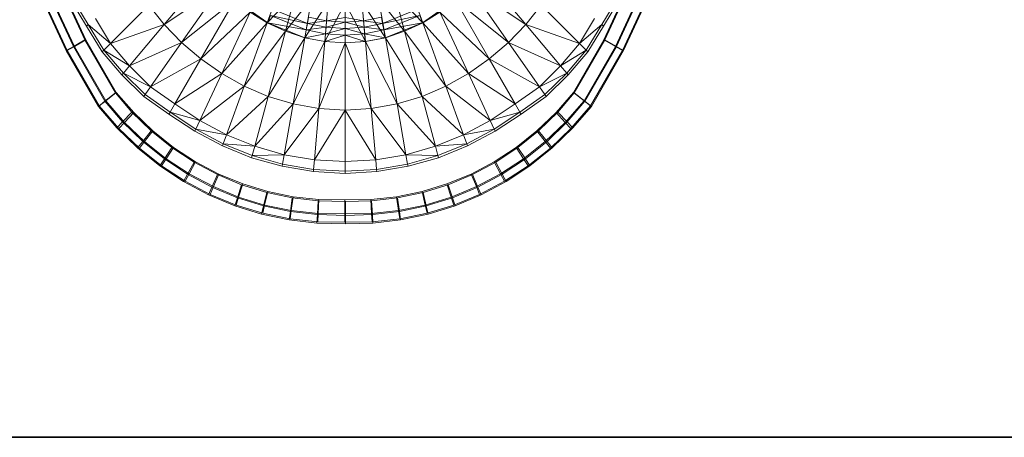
# Model space of a CAD drawing. Header units: metres. Extents: x 391.1 to 430.4, y 12.7 to 28.4.
# Tile 47 of 168: x 401.714 to 402.228, y 27.261 to 27.479. Entities that reach past the tile are written whole.
import ezdxf

# ---------------------------------------------------------------- set-up
doc = ezdxf.new("R2010")
doc.units = ezdxf.units.M
doc.layers.add('01_SUELOS', color=7, linetype='Continuous', lineweight=25, true_color=0x007f00)
doc.layers.add('A-DETL-____-MBND', color=7, linetype='Continuous', lineweight=18)

# ---------------------------------------------------------------- blocks, each defined once
blk = doc.blocks.new('Family - Inodor PB-155331-02_PCI_P0')
at = {"layer": 'A-DETL-____-MBND', "color": 253, "true_color": 0xaaaaaa}
for p, q in [((0.13144, 0.13124), (0.10866, 0.1041)), ((0.27455, 0.13124), (0.29732, 0.1041)), ((0.0537, 0.12517), (0.0672, 0.09599)), ((0.0537, 0.12517), (0.0672, 0.09599)), ((0.05435, 0.12484), (0.06773, 0.09601)), ((0.05435, 0.12484), (0.06773, 0.09601)), ((0.06773, 0.09601), (0.05435, 0.12484)), ((0.05435, 0.12484), (0.06773, 0.09601)), ((0.10866, 0.1041), (0.13802, 0.12373)), ((0.13802, 0.12373), (0.1177, 0.09472)), ((0.16956, 0.12466), (0.16239, 0.10496)), ((0.23642, 0.12466), (0.24359, 0.10496)), ((0.26797, 0.12373), (0.28828, 0.09472)), ((0.29732, 0.1041), (0.26797, 0.12373)), ((0.33809, 0.09601), (0.35148, 0.12484)), ((0.33809, 0.09601), (0.35148, 0.12484)), ((0.35148, 0.12484), (0.33809, 0.09601)), ((0.33809, 0.09601), (0.35148, 0.12484)), ((0.33863, 0.09599), (0.35213, 0.12517)), ((0.33863, 0.09599), (0.35213, 0.12517)), ((0.04352, 0.12055), (0.05747, 0.09041)), ((0.04352, 0.12055), (0.05747, 0.09041)), ((0.05801, 0.09042), (0.04418, 0.12022)), ((0.05801, 0.09042), (0.04418, 0.12022)), ((0.04741, 0.12232), (0.06119, 0.09254)), ((0.04741, 0.12232), (0.06119, 0.09254)), ((0.06173, 0.09255), (0.04807, 0.12198)), ((0.06173, 0.09255), (0.04807, 0.12198)), ((0.17731, 0.12067), (0.16239, 0.10496)), ((0.17731, 0.12067), (0.1719, 0.1005)), ((0.22867, 0.12067), (0.23408, 0.1005)), ((0.22867, 0.12067), (0.24359, 0.10496)), ((0.35776, 0.12198), (0.3441, 0.09255)), ((0.35776, 0.12198), (0.3441, 0.09255)), ((0.34464, 0.09254), (0.35842, 0.12232)), ((0.34464, 0.09254), (0.35842, 0.12232)), ((0.36164, 0.12022), (0.34781, 0.09042)), ((0.36164, 0.12022), (0.34781, 0.09042)), ((0.34836, 0.09041), (0.3623, 0.12055)), ((0.34836, 0.09041), (0.3623, 0.12055)), ((0.06801, 0.10326), (0.06009, 0.11646)), ((0.06106, 0.11714), (0.06892, 0.10402)), ((0.10059, 0.11411), (0.08058, 0.0941)), ((0.10059, 0.11411), (0.10866, 0.1041)), ((0.1177, 0.09472), (0.14538, 0.11674)), ((0.14538, 0.11674), (0.1277, 0.0861)), ((0.14572, 0.11669), (0.16261, 0.10495)), ((0.18556, 0.11768), (0.1719, 0.1005)), ((0.18556, 0.11768), (0.18195, 0.09718)), ((0.19418, 0.11583), (0.18195, 0.09718)), ((0.19418, 0.11583), (0.19237, 0.09514)), ((0.20299, 0.1152), (0.19237, 0.09514)), ((0.20299, 0.1152), (0.20299, 0.09445)), ((0.20299, 0.1152), (0.21361, 0.09514)), ((0.2118, 0.11583), (0.21361, 0.09514)), ((0.2118, 0.11583), (0.22403, 0.09718)), ((0.22042, 0.11768), (0.22403, 0.09718)), ((0.22042, 0.11768), (0.23408, 0.1005)), ((0.26024, 0.11669), (0.24335, 0.10495)), ((0.2606, 0.11674), (0.27829, 0.0861)), ((0.28828, 0.09472), (0.2606, 0.11674)), ((0.3054, 0.11411), (0.29732, 0.1041)), ((0.3054, 0.11411), (0.32541, 0.0941)), ((0.34492, 0.11714), (0.33706, 0.10402)), ((0.34589, 0.11646), (0.33797, 0.10326)), ((0.1277, 0.0861), (0.15352, 0.11043)), ((0.15352, 0.11043), (0.1386, 0.07843)), ((0.15352, 0.11043), (0.16239, 0.10496)), ((0.16401, 0.1088), (0.16261, 0.10495)), ((0.16261, 0.10495), (0.16401, 0.1088)), ((0.16401, 0.1088), (0.18276, 0.10122)), ((0.16401, 0.1088), (0.18335, 0.10458)), ((0.16401, 0.1088), (0.18335, 0.10458)), ((0.16401, 0.1088), (0.18276, 0.10122)), ((0.16518, 0.11202), (0.18335, 0.10458)), ((0.16518, 0.11202), (0.18335, 0.10458)), ((0.19357, 0.10832), (0.19336, 0.10589)), ((0.19336, 0.10589), (0.19357, 0.10832)), ((0.2124, 0.10832), (0.21261, 0.10589)), ((0.2124, 0.10832), (0.21261, 0.10589)), ((0.24079, 0.11202), (0.22261, 0.10458)), ((0.22261, 0.10458), (0.24079, 0.11202)), ((0.22261, 0.10458), (0.24196, 0.1088)), ((0.22261, 0.10458), (0.24196, 0.1088)), ((0.24196, 0.1088), (0.2232, 0.10122)), ((0.2232, 0.10122), (0.24196, 0.1088)), ((0.24196, 0.1088), (0.24335, 0.10495)), ((0.24196, 0.1088), (0.24335, 0.10495)), ((0.25246, 0.11043), (0.24359, 0.10496)), ((0.25246, 0.11043), (0.26738, 0.07843)), ((0.27829, 0.0861), (0.25246, 0.11043)), ((0.06892, 0.10402), (0.06801, 0.10326)), ((0.07624, 0.08977), (0.06801, 0.10326)), ((0.06892, 0.10402), (0.07708, 0.0906)), ((0.08058, 0.0941), (0.06892, 0.10402)), ((0.07271, 0.1072), (0.08058, 0.0941)), ((0.08058, 0.0941), (0.10866, 0.1041)), ((0.10866, 0.1041), (0.09047, 0.08242)), ((0.10866, 0.1041), (0.1177, 0.09472)), ((0.1386, 0.07843), (0.16239, 0.10496)), ((0.16239, 0.10496), (0.15034, 0.07185)), ((0.16239, 0.10496), (0.1719, 0.1005)), ((0.16261, 0.10495), (0.18276, 0.10122)), ((0.16261, 0.10495), (0.18276, 0.10122)), ((0.16261, 0.10495), (0.18206, 0.09718)), ((0.18335, 0.10458), (0.18276, 0.10122)), ((0.18276, 0.10122), (0.18335, 0.10458)), ((0.18392, 0.10781), (0.18335, 0.10458)), ((0.18335, 0.10458), (0.18392, 0.10781)), ((0.18335, 0.10458), (0.19336, 0.10589)), ((0.18335, 0.10458), (0.19336, 0.10589)), ((0.18335, 0.10458), (0.19307, 0.10263)), ((0.18335, 0.10458), (0.19307, 0.10263)), ((0.18392, 0.10781), (0.19336, 0.10589)), ((0.18392, 0.10781), (0.19336, 0.10589)), ((0.19336, 0.10589), (0.19307, 0.10263)), ((0.19307, 0.10263), (0.19336, 0.10589)), ((0.19307, 0.10263), (0.20299, 0.10524)), ((0.19307, 0.10263), (0.20299, 0.10524)), ((0.19336, 0.10589), (0.20299, 0.10768)), ((0.19336, 0.10589), (0.20299, 0.10768)), ((0.19336, 0.10589), (0.20299, 0.10524)), ((0.19336, 0.10589), (0.20299, 0.10524)), ((0.20299, 0.10768), (0.20299, 0.10524)), ((0.20299, 0.10524), (0.20299, 0.10768)), ((0.20299, 0.10768), (0.21261, 0.10589)), ((0.20299, 0.10768), (0.21261, 0.10589)), ((0.20299, 0.10524), (0.21261, 0.10589)), ((0.20299, 0.10524), (0.21261, 0.10589)), ((0.20299, 0.10524), (0.20299, 0.10196)), ((0.20299, 0.10196), (0.20299, 0.10524)), ((0.20299, 0.10524), (0.2129, 0.10263)), ((0.20299, 0.10524), (0.2129, 0.10263)), ((0.22204, 0.10781), (0.21261, 0.10589)), ((0.21261, 0.10589), (0.22204, 0.10781)), ((0.21261, 0.10589), (0.2129, 0.10263)), ((0.21261, 0.10589), (0.22261, 0.10458)), ((0.21261, 0.10589), (0.2129, 0.10263)), ((0.21261, 0.10589), (0.22261, 0.10458)), ((0.22261, 0.10458), (0.2129, 0.10263)), ((0.2129, 0.10263), (0.22261, 0.10458)), ((0.22204, 0.10781), (0.22261, 0.10458)), ((0.22204, 0.10781), (0.22261, 0.10458)), ((0.22261, 0.10458), (0.2232, 0.10122)), ((0.22261, 0.10458), (0.2232, 0.10122)), ((0.2232, 0.10122), (0.24335, 0.10495)), ((0.2232, 0.10122), (0.24335, 0.10495)), ((0.24335, 0.10495), (0.22391, 0.09718)), ((0.24359, 0.10496), (0.23408, 0.1005)), ((0.24359, 0.10496), (0.25565, 0.07185)), ((0.26738, 0.07843), (0.24359, 0.10496)), ((0.29732, 0.1041), (0.28828, 0.09472)), ((0.29732, 0.1041), (0.31551, 0.08242)), ((0.32541, 0.0941), (0.29732, 0.1041)), ((0.33327, 0.1072), (0.32541, 0.0941)), ((0.32541, 0.0941), (0.33706, 0.10402)), ((0.33706, 0.10402), (0.32891, 0.0906)), ((0.33797, 0.10326), (0.32974, 0.08977)), ((0.33706, 0.10402), (0.33797, 0.10326)), ((0.1719, 0.1005), (0.15034, 0.07185)), ((0.1719, 0.1005), (0.1628, 0.06653)), ((0.1719, 0.1005), (0.18195, 0.09718)), ((0.18276, 0.10122), (0.18206, 0.09718)), ((0.18206, 0.09718), (0.18276, 0.10122)), ((0.18206, 0.09718), (0.19277, 0.09922)), ((0.18206, 0.09718), (0.19277, 0.09922)), ((0.18276, 0.10122), (0.19307, 0.10263)), ((0.18276, 0.10122), (0.19307, 0.10263)), ((0.18276, 0.10122), (0.19277, 0.09922)), ((0.18276, 0.10122), (0.19277, 0.09922)), ((0.19277, 0.09922), (0.19242, 0.09514)), ((0.19242, 0.09514), (0.19277, 0.09922)), ((0.19242, 0.09514), (0.20299, 0.09854)), ((0.19242, 0.09514), (0.20299, 0.09854)), ((0.19307, 0.10263), (0.19277, 0.09922)), ((0.19277, 0.09922), (0.19307, 0.10263)), ((0.19277, 0.09922), (0.20299, 0.10196)), ((0.19277, 0.09922), (0.20299, 0.10196)), ((0.19277, 0.09922), (0.20299, 0.09854)), ((0.19277, 0.09922), (0.20299, 0.09854)), ((0.19307, 0.10263), (0.20299, 0.10196)), ((0.19307, 0.10263), (0.20299, 0.10196)), ((0.20299, 0.10196), (0.2129, 0.10263)), ((0.20299, 0.10196), (0.2129, 0.10263)), ((0.20299, 0.10196), (0.20299, 0.09854)), ((0.20299, 0.09854), (0.20299, 0.10196)), ((0.20299, 0.10196), (0.21319, 0.09922)), ((0.20299, 0.10196), (0.21319, 0.09922)), ((0.20299, 0.09854), (0.21319, 0.09922)), ((0.20299, 0.09854), (0.21319, 0.09922)), ((0.20299, 0.09854), (0.20299, 0.09445)), ((0.20299, 0.09854), (0.21355, 0.09514)), ((0.20299, 0.09854), (0.20299, 0.09445)), ((0.20299, 0.09854), (0.21355, 0.09514)), ((0.2129, 0.10263), (0.21319, 0.09922)), ((0.2129, 0.10263), (0.2232, 0.10122)), ((0.2129, 0.10263), (0.21319, 0.09922)), ((0.2129, 0.10263), (0.2232, 0.10122)), ((0.2232, 0.10122), (0.21319, 0.09922)), ((0.21319, 0.09922), (0.2232, 0.10122)), ((0.21319, 0.09922), (0.21355, 0.09514)), ((0.21319, 0.09922), (0.22391, 0.09718)), ((0.21319, 0.09922), (0.21355, 0.09514)), ((0.21319, 0.09922), (0.22391, 0.09718)), ((0.2232, 0.10122), (0.22391, 0.09718)), ((0.2232, 0.10122), (0.22391, 0.09718)), ((0.23408, 0.1005), (0.22403, 0.09718)), ((0.23408, 0.1005), (0.24318, 0.06653)), ((0.23408, 0.1005), (0.25565, 0.07185)), ((0.05747, 0.09041), (0.06119, 0.09254)), ((0.06119, 0.09254), (0.05747, 0.09041)), ((0.05801, 0.09042), (0.06173, 0.09255)), ((0.06173, 0.09255), (0.05801, 0.09042)), ((0.06119, 0.09254), (0.0672, 0.09599)), ((0.0672, 0.09599), (0.06119, 0.09254)), ((0.06119, 0.09254), (0.07764, 0.06401)), ((0.06119, 0.09254), (0.07764, 0.06401)), ((0.06173, 0.09255), (0.06773, 0.09601)), ((0.06773, 0.09601), (0.06173, 0.09255)), ((0.07808, 0.06423), (0.06173, 0.09255)), ((0.07808, 0.06423), (0.06173, 0.09255)), ((0.0672, 0.09599), (0.08315, 0.06832)), ((0.0672, 0.09599), (0.08315, 0.06832)), ((0.06773, 0.09601), (0.08357, 0.06857)), ((0.06773, 0.09601), (0.08357, 0.06857)), ((0.08357, 0.06857), (0.06773, 0.09601)), ((0.06773, 0.09601), (0.08357, 0.06857)), ((0.08058, 0.0941), (0.07708, 0.0906)), ((0.08058, 0.0941), (0.09047, 0.08242)), ((0.09047, 0.08242), (0.1177, 0.09472)), ((0.1177, 0.09472), (0.10148, 0.07154)), ((0.1177, 0.09472), (0.1277, 0.0861)), ((0.18195, 0.09718), (0.1628, 0.06653)), ((0.18195, 0.09718), (0.17586, 0.06262)), ((0.19237, 0.09514), (0.17586, 0.06262)), ((0.18195, 0.09718), (0.19237, 0.09514)), ((0.18206, 0.09718), (0.19242, 0.09514)), ((0.19237, 0.09514), (0.18932, 0.06022)), ((0.20299, 0.09445), (0.18932, 0.06022)), ((0.19237, 0.09514), (0.20299, 0.09445)), ((0.19242, 0.09514), (0.20299, 0.09445)), ((0.21361, 0.09514), (0.20299, 0.09445)), ((0.21355, 0.09514), (0.20299, 0.09445)), ((0.20299, 0.09445), (0.20299, 0.05941)), ((0.20299, 0.09445), (0.21667, 0.06022)), ((0.22391, 0.09718), (0.21355, 0.09514)), ((0.22403, 0.09718), (0.21361, 0.09514)), ((0.21361, 0.09514), (0.21667, 0.06022)), ((0.21361, 0.09514), (0.23013, 0.06262)), ((0.22403, 0.09718), (0.23013, 0.06262)), ((0.22403, 0.09718), (0.24318, 0.06653)), ((0.28828, 0.09472), (0.27829, 0.0861)), ((0.28828, 0.09472), (0.3045, 0.07154)), ((0.31551, 0.08242), (0.28828, 0.09472)), ((0.32541, 0.0941), (0.31551, 0.08242)), ((0.32226, 0.06857), (0.33809, 0.09601)), ((0.32226, 0.06857), (0.33809, 0.09601)), ((0.33809, 0.09601), (0.32226, 0.06857)), ((0.32226, 0.06857), (0.33809, 0.09601)), ((0.32267, 0.06832), (0.33863, 0.09599)), ((0.32267, 0.06832), (0.33863, 0.09599)), ((0.32541, 0.0941), (0.32891, 0.0906)), ((0.3441, 0.09255), (0.32775, 0.06423)), ((0.3441, 0.09255), (0.32775, 0.06423)), ((0.32819, 0.06401), (0.34464, 0.09254)), ((0.32819, 0.06401), (0.34464, 0.09254)), ((0.3441, 0.09255), (0.33809, 0.09601)), ((0.33809, 0.09601), (0.3441, 0.09255)), ((0.34464, 0.09254), (0.33863, 0.09599)), ((0.33863, 0.09599), (0.34464, 0.09254)), ((0.34781, 0.09042), (0.3441, 0.09255)), ((0.3441, 0.09255), (0.34781, 0.09042)), ((0.34836, 0.09041), (0.34464, 0.09254)), ((0.34464, 0.09254), (0.34836, 0.09041)), ((0.05747, 0.09041), (0.07423, 0.06135)), ((0.05747, 0.09041), (0.07423, 0.06135)), ((0.07468, 0.06155), (0.05801, 0.09042)), ((0.07468, 0.06155), (0.05801, 0.09042)), ((0.07708, 0.0906), (0.07624, 0.08977)), ((0.08653, 0.07772), (0.07624, 0.08977)), ((0.07708, 0.0906), (0.08729, 0.07863)), ((0.09047, 0.08242), (0.07708, 0.0906)), ((0.31551, 0.08242), (0.32891, 0.0906)), ((0.32891, 0.0906), (0.31869, 0.07863)), ((0.32974, 0.08977), (0.31945, 0.07772)), ((0.32891, 0.0906), (0.32974, 0.08977)), ((0.34781, 0.09042), (0.33115, 0.06155)), ((0.34781, 0.09042), (0.33115, 0.06155)), ((0.3316, 0.06135), (0.34836, 0.09041)), ((0.3316, 0.06135), (0.34836, 0.09041)), ((0.09047, 0.08242), (0.08729, 0.07863)), ((0.09047, 0.08242), (0.10148, 0.07154)), ((0.10148, 0.07154), (0.1277, 0.0861)), ((0.1277, 0.0861), (0.11416, 0.06265)), ((0.1277, 0.0861), (0.1386, 0.07843)), ((0.27829, 0.0861), (0.26738, 0.07843)), ((0.27829, 0.0861), (0.29183, 0.06265)), ((0.3045, 0.07154), (0.27829, 0.0861)), ((0.31551, 0.08242), (0.3045, 0.07154)), ((0.31551, 0.08242), (0.31869, 0.07863)), ((0.08729, 0.07863), (0.08653, 0.07772)), ((0.09796, 0.06652), (0.08653, 0.07772)), ((0.08729, 0.07863), (0.09864, 0.06749)), ((0.10148, 0.07154), (0.08729, 0.07863)), ((0.11416, 0.06265), (0.1386, 0.07843)), ((0.1386, 0.07843), (0.12717, 0.05392)), ((0.1386, 0.07843), (0.15034, 0.07185)), ((0.26738, 0.07843), (0.25565, 0.07185)), ((0.26738, 0.07843), (0.27881, 0.05392)), ((0.29183, 0.06265), (0.26738, 0.07843)), ((0.3045, 0.07154), (0.31869, 0.07863)), ((0.31869, 0.07863), (0.30734, 0.06749)), ((0.31945, 0.07772), (0.30802, 0.06652)), ((0.31869, 0.07863), (0.31945, 0.07772)), ((0.07764, 0.06401), (0.08315, 0.06832)), ((0.08315, 0.06832), (0.07764, 0.06401)), ((0.07808, 0.06423), (0.08357, 0.06857)), ((0.08357, 0.06857), (0.07808, 0.06423)), ((0.08315, 0.06832), (0.09174, 0.05827)), ((0.08315, 0.06832), (0.09174, 0.05827)), ((0.08357, 0.06857), (0.09272, 0.05809)), ((0.08357, 0.06857), (0.09272, 0.05809)), ((0.09272, 0.05809), (0.08357, 0.06857)), ((0.08357, 0.06857), (0.09272, 0.05809)), ((0.09864, 0.06749), (0.09796, 0.06652)), ((0.10148, 0.07154), (0.09864, 0.06749)), ((0.09864, 0.06749), (0.11168, 0.05837)), ((0.10148, 0.07154), (0.11416, 0.06265)), ((0.15034, 0.07185), (0.12717, 0.05392)), ((0.15034, 0.07185), (0.1411, 0.04648)), ((0.15034, 0.07185), (0.1628, 0.06653)), ((0.25565, 0.07185), (0.24318, 0.06653)), ((0.25565, 0.07185), (0.26488, 0.04648)), ((0.25565, 0.07185), (0.27881, 0.05392)), ((0.3045, 0.07154), (0.29183, 0.06265)), ((0.30734, 0.06749), (0.2943, 0.05837)), ((0.3045, 0.07154), (0.30734, 0.06749)), ((0.30734, 0.06749), (0.30802, 0.06652)), ((0.31311, 0.05809), (0.32226, 0.06857)), ((0.31311, 0.05809), (0.32226, 0.06857)), ((0.32226, 0.06857), (0.31311, 0.05809)), ((0.31311, 0.05809), (0.32226, 0.06857)), ((0.31409, 0.05827), (0.32267, 0.06832)), ((0.31409, 0.05827), (0.32267, 0.06832)), ((0.32775, 0.06423), (0.32226, 0.06857)), ((0.32226, 0.06857), (0.32775, 0.06423)), ((0.32819, 0.06401), (0.32267, 0.06832)), ((0.32267, 0.06832), (0.32819, 0.06401)), ((0.07423, 0.06135), (0.07764, 0.06401)), ((0.07764, 0.06401), (0.07423, 0.06135)), ((0.07468, 0.06155), (0.07808, 0.06423)), ((0.07808, 0.06423), (0.07468, 0.06155)), ((0.07764, 0.06401), (0.08687, 0.0532)), ((0.07764, 0.06401), (0.08687, 0.0532)), ((0.08789, 0.05299), (0.07808, 0.06423)), ((0.08789, 0.05299), (0.07808, 0.06423)), ((0.11109, 0.05734), (0.09796, 0.06652)), ((0.11416, 0.06265), (0.11168, 0.05837)), ((0.11416, 0.06265), (0.12717, 0.05392)), ((0.1628, 0.06653), (0.1411, 0.04648)), ((0.1628, 0.06653), (0.15583, 0.0405)), ((0.17586, 0.06262), (0.15583, 0.0405)), ((0.1628, 0.06653), (0.17586, 0.06262)), ((0.17586, 0.06262), (0.17118, 0.03611)), ((0.17586, 0.06262), (0.18932, 0.06022)), ((0.23013, 0.06262), (0.21667, 0.06022)), ((0.24318, 0.06653), (0.23013, 0.06262)), ((0.23013, 0.06262), (0.2348, 0.03611)), ((0.23013, 0.06262), (0.25015, 0.0405)), ((0.24318, 0.06653), (0.25015, 0.0405)), ((0.24318, 0.06653), (0.26488, 0.04648)), ((0.29183, 0.06265), (0.27881, 0.05392)), ((0.29183, 0.06265), (0.2943, 0.05837)), ((0.30802, 0.06652), (0.29489, 0.05734)), ((0.32775, 0.06423), (0.31794, 0.05299)), ((0.32775, 0.06423), (0.31794, 0.05299)), ((0.31895, 0.0532), (0.32819, 0.06401)), ((0.31895, 0.0532), (0.32819, 0.06401)), ((0.33115, 0.06155), (0.32775, 0.06423)), ((0.32775, 0.06423), (0.33115, 0.06155)), ((0.3316, 0.06135), (0.32819, 0.06401)), ((0.32819, 0.06401), (0.3316, 0.06135)), ((0.07423, 0.06135), (0.08387, 0.05007)), ((0.07423, 0.06135), (0.08387, 0.05007)), ((0.0849, 0.04983), (0.07468, 0.06155)), ((0.0849, 0.04983), (0.07468, 0.06155)), ((0.08687, 0.0532), (0.09174, 0.05827)), ((0.09174, 0.05827), (0.08687, 0.0532)), ((0.08789, 0.05299), (0.09272, 0.05809)), ((0.09272, 0.05809), (0.08789, 0.05299)), ((0.09174, 0.05827), (0.10179, 0.04857)), ((0.09174, 0.05827), (0.10179, 0.04857)), ((0.09272, 0.05809), (0.10272, 0.04853)), ((0.09272, 0.05809), (0.10272, 0.04853)), ((0.10272, 0.04853), (0.09272, 0.05809)), ((0.09272, 0.05809), (0.10272, 0.04853)), ((0.11168, 0.05837), (0.11109, 0.05734)), ((0.12458, 0.04836), (0.11109, 0.05734)), ((0.11168, 0.05837), (0.12508, 0.04943)), ((0.12717, 0.05392), (0.11168, 0.05837)), ((0.18932, 0.06022), (0.17118, 0.03611)), ((0.18932, 0.06022), (0.18697, 0.03343)), ((0.20299, 0.05941), (0.18697, 0.03343)), ((0.18932, 0.06022), (0.20299, 0.05941)), ((0.21667, 0.06022), (0.20299, 0.05941)), ((0.20299, 0.05941), (0.20299, 0.03253)), ((0.20299, 0.05941), (0.21901, 0.03343)), ((0.21667, 0.06022), (0.21901, 0.03343)), ((0.21667, 0.06022), (0.2348, 0.03611)), ((0.27881, 0.05392), (0.2943, 0.05837)), ((0.2943, 0.05837), (0.2809, 0.04943)), ((0.29489, 0.05734), (0.2814, 0.04836)), ((0.2943, 0.05837), (0.29489, 0.05734)), ((0.3031, 0.04853), (0.31311, 0.05809)), ((0.3031, 0.04853), (0.31311, 0.05809)), ((0.31311, 0.05809), (0.3031, 0.04853)), ((0.3031, 0.04853), (0.31311, 0.05809)), ((0.30404, 0.04857), (0.31409, 0.05827)), ((0.30404, 0.04857), (0.31409, 0.05827)), ((0.31794, 0.05299), (0.31311, 0.05809)), ((0.31311, 0.05809), (0.31794, 0.05299)), ((0.31895, 0.0532), (0.31409, 0.05827)), ((0.31409, 0.05827), (0.31895, 0.0532)), ((0.33115, 0.06155), (0.32092, 0.04983)), ((0.33115, 0.06155), (0.32092, 0.04983)), ((0.32196, 0.05007), (0.3316, 0.06135)), ((0.32196, 0.05007), (0.3316, 0.06135)), ((0.08387, 0.05007), (0.08687, 0.0532)), ((0.08687, 0.0532), (0.08387, 0.05007)), ((0.0849, 0.04983), (0.08789, 0.05299)), ((0.08789, 0.05299), (0.0849, 0.04983)), ((0.08687, 0.0532), (0.09739, 0.04304)), ((0.08687, 0.0532), (0.09739, 0.04304)), ((0.09836, 0.04298), (0.08789, 0.05299)), ((0.09836, 0.04298), (0.08789, 0.05299)), ((0.12717, 0.05392), (0.12508, 0.04943)), ((0.12717, 0.05392), (0.1411, 0.04648)), ((0.27881, 0.05392), (0.26488, 0.04648)), ((0.27881, 0.05392), (0.2809, 0.04943)), ((0.31794, 0.05299), (0.30747, 0.04298)), ((0.31794, 0.05299), (0.30747, 0.04298)), ((0.30844, 0.04304), (0.31895, 0.0532)), ((0.30844, 0.04304), (0.31895, 0.0532)), ((0.32092, 0.04983), (0.31794, 0.05299)), ((0.31794, 0.05299), (0.32092, 0.04983)), ((0.32196, 0.05007), (0.31895, 0.0532)), ((0.31895, 0.0532), (0.32196, 0.05007)), ((0.08387, 0.05007), (0.09468, 0.03963)), ((0.08387, 0.05007), (0.09468, 0.03963)), ((0.09566, 0.03955), (0.0849, 0.04983)), ((0.09566, 0.03955), (0.0849, 0.04983)), ((0.09739, 0.04304), (0.10179, 0.04857)), ((0.10179, 0.04857), (0.09739, 0.04304)), ((0.09836, 0.04298), (0.10272, 0.04853)), ((0.10272, 0.04853), (0.09836, 0.04298)), ((0.10179, 0.04857), (0.11263, 0.03987)), ((0.10179, 0.04857), (0.11263, 0.03987)), ((0.10272, 0.04853), (0.11352, 0.03995)), ((0.10272, 0.04853), (0.11352, 0.03995)), ((0.11352, 0.03995), (0.10272, 0.04853)), ((0.10272, 0.04853), (0.11352, 0.03995)), ((0.12508, 0.04943), (0.12458, 0.04836)), ((0.139, 0.04072), (0.12458, 0.04836)), ((0.12508, 0.04943), (0.13941, 0.04183)), ((0.1411, 0.04648), (0.12508, 0.04943)), ((0.1411, 0.04648), (0.13941, 0.04183)), ((0.1411, 0.04648), (0.15583, 0.0405)), ((0.26488, 0.04648), (0.25015, 0.0405)), ((0.26488, 0.04648), (0.2809, 0.04943)), ((0.26488, 0.04648), (0.26657, 0.04183)), ((0.2809, 0.04943), (0.26657, 0.04183)), ((0.2814, 0.04836), (0.26698, 0.04072)), ((0.2809, 0.04943), (0.2814, 0.04836)), ((0.29231, 0.03995), (0.3031, 0.04853)), ((0.29231, 0.03995), (0.3031, 0.04853)), ((0.3031, 0.04853), (0.29231, 0.03995)), ((0.29231, 0.03995), (0.3031, 0.04853)), ((0.2932, 0.03987), (0.30404, 0.04857)), ((0.2932, 0.03987), (0.30404, 0.04857)), ((0.30747, 0.04298), (0.3031, 0.04853)), ((0.3031, 0.04853), (0.30747, 0.04298)), ((0.30844, 0.04304), (0.30404, 0.04857)), ((0.30404, 0.04857), (0.30844, 0.04304)), ((0.32092, 0.04983), (0.31017, 0.03955)), ((0.32092, 0.04983), (0.31017, 0.03955)), ((0.31115, 0.03963), (0.32196, 0.05007)), ((0.31115, 0.03963), (0.32196, 0.05007)), ((0.09468, 0.03963), (0.09739, 0.04304)), ((0.09739, 0.04304), (0.09468, 0.03963)), ((0.09566, 0.03955), (0.09836, 0.04298)), ((0.09836, 0.04298), (0.09566, 0.03955)), ((0.09739, 0.04304), (0.10873, 0.03394)), ((0.09739, 0.04304), (0.10873, 0.03394)), ((0.10964, 0.03401), (0.09836, 0.04298)), ((0.10964, 0.03401), (0.09836, 0.04298)), ((0.13941, 0.04183), (0.139, 0.04072)), ((0.13941, 0.04183), (0.15455, 0.03573)), ((0.15583, 0.0405), (0.13941, 0.04183)), ((0.25015, 0.0405), (0.26657, 0.04183)), ((0.26657, 0.04183), (0.25143, 0.03573)), ((0.26657, 0.04183), (0.26698, 0.04072)), ((0.30747, 0.04298), (0.29618, 0.03401)), ((0.30747, 0.04298), (0.29618, 0.03401)), ((0.2971, 0.03394), (0.30844, 0.04304)), ((0.2971, 0.03394), (0.30844, 0.04304)), ((0.31017, 0.03955), (0.30747, 0.04298)), ((0.30747, 0.04298), (0.31017, 0.03955)), ((0.31115, 0.03963), (0.30844, 0.04304)), ((0.30844, 0.04304), (0.31115, 0.03963)), ((0.09468, 0.03963), (0.10632, 0.03028)), ((0.09468, 0.03963), (0.10632, 0.03028)), ((0.10725, 0.03034), (0.09566, 0.03955)), ((0.10725, 0.03034), (0.09566, 0.03955)), ((0.10873, 0.03394), (0.11263, 0.03987)), ((0.11263, 0.03987), (0.10873, 0.03394)), ((0.10964, 0.03401), (0.11352, 0.03995)), ((0.11352, 0.03995), (0.10964, 0.03401)), ((0.11263, 0.03987), (0.12418, 0.03224)), ((0.11263, 0.03987), (0.12418, 0.03224)), ((0.11352, 0.03995), (0.125, 0.03245)), ((0.11352, 0.03995), (0.125, 0.03245)), ((0.125, 0.03245), (0.11352, 0.03995)), ((0.11352, 0.03995), (0.125, 0.03245)), ((0.15424, 0.03458), (0.139, 0.04072)), ((0.15583, 0.0405), (0.15455, 0.03573)), ((0.17118, 0.03611), (0.15455, 0.03573)), ((0.15583, 0.0405), (0.17118, 0.03611)), ((0.17118, 0.03611), (0.17032, 0.03124)), ((0.17118, 0.03611), (0.18697, 0.03343)), ((0.2348, 0.03611), (0.21901, 0.03343)), ((0.25015, 0.0405), (0.2348, 0.03611)), ((0.2348, 0.03611), (0.23566, 0.03124)), ((0.2348, 0.03611), (0.25143, 0.03573)), ((0.25015, 0.0405), (0.25143, 0.03573)), ((0.26698, 0.04072), (0.25174, 0.03458)), ((0.28083, 0.03245), (0.29231, 0.03995)), ((0.28083, 0.03245), (0.29231, 0.03995)), ((0.29231, 0.03995), (0.28083, 0.03245)), ((0.28083, 0.03245), (0.29231, 0.03995)), ((0.28165, 0.03224), (0.2932, 0.03987)), ((0.28165, 0.03224), (0.2932, 0.03987)), ((0.29618, 0.03401), (0.29231, 0.03995)), ((0.29231, 0.03995), (0.29618, 0.03401)), ((0.2971, 0.03394), (0.2932, 0.03987)), ((0.2932, 0.03987), (0.2971, 0.03394)), ((0.31017, 0.03955), (0.29858, 0.03034)), ((0.31017, 0.03955), (0.29858, 0.03034)), ((0.2995, 0.03028), (0.31115, 0.03963)), ((0.2995, 0.03028), (0.31115, 0.03963)), ((0.10632, 0.03028), (0.10873, 0.03394)), ((0.10873, 0.03394), (0.10632, 0.03028)), ((0.10725, 0.03034), (0.10964, 0.03401)), ((0.10964, 0.03401), (0.10725, 0.03034)), ((0.10873, 0.03394), (0.12081, 0.02597)), ((0.10873, 0.03394), (0.12081, 0.02597)), ((0.12166, 0.02616), (0.10964, 0.03401)), ((0.12166, 0.02616), (0.10964, 0.03401)), ((0.12081, 0.02597), (0.12418, 0.03224)), ((0.12418, 0.03224), (0.12081, 0.02597)), ((0.12166, 0.02616), (0.125, 0.03245)), ((0.125, 0.03245), (0.12166, 0.02616)), ((0.12418, 0.03224), (0.13634, 0.02575)), ((0.12418, 0.03224), (0.13634, 0.02575)), ((0.125, 0.03245), (0.13709, 0.02606)), ((0.125, 0.03245), (0.13709, 0.02606)), ((0.13709, 0.02606), (0.125, 0.03245)), ((0.125, 0.03245), (0.13709, 0.02606)), ((0.15455, 0.03573), (0.15424, 0.03458)), ((0.17012, 0.03007), (0.15424, 0.03458)), ((0.15455, 0.03573), (0.17032, 0.03124)), ((0.17032, 0.03124), (0.17012, 0.03007)), ((0.17032, 0.03124), (0.18654, 0.0285)), ((0.18697, 0.03343), (0.18654, 0.0285)), ((0.18697, 0.03343), (0.20299, 0.03253)), ((0.21901, 0.03343), (0.20299, 0.03253)), ((0.20299, 0.03253), (0.20299, 0.02758)), ((0.21901, 0.03343), (0.21944, 0.0285)), ((0.23566, 0.03124), (0.21944, 0.0285)), ((0.25143, 0.03573), (0.23566, 0.03124)), ((0.23566, 0.03124), (0.23587, 0.03007)), ((0.25174, 0.03458), (0.23587, 0.03007)), ((0.25143, 0.03573), (0.25174, 0.03458)), ((0.26874, 0.02606), (0.28083, 0.03245)), ((0.26874, 0.02606), (0.28083, 0.03245)), ((0.28083, 0.03245), (0.26874, 0.02606)), ((0.26874, 0.02606), (0.28083, 0.03245)), ((0.26948, 0.02575), (0.28165, 0.03224)), ((0.26948, 0.02575), (0.28165, 0.03224)), ((0.28417, 0.02616), (0.28083, 0.03245)), ((0.28083, 0.03245), (0.28417, 0.02616)), ((0.28502, 0.02597), (0.28165, 0.03224)), ((0.28165, 0.03224), (0.28502, 0.02597)), ((0.29618, 0.03401), (0.28417, 0.02616)), ((0.29618, 0.03401), (0.28417, 0.02616)), ((0.28502, 0.02597), (0.2971, 0.03394)), ((0.28502, 0.02597), (0.2971, 0.03394)), ((0.29858, 0.03034), (0.29618, 0.03401)), ((0.29618, 0.03401), (0.29858, 0.03034)), ((0.2995, 0.03028), (0.2971, 0.03394)), ((0.2971, 0.03394), (0.2995, 0.03028)), ((0.10632, 0.03028), (0.11873, 0.0221)), ((0.10632, 0.03028), (0.11873, 0.0221)), ((0.11959, 0.02228), (0.10725, 0.03034)), ((0.11959, 0.02228), (0.10725, 0.03034)), ((0.11873, 0.0221), (0.12081, 0.02597)), ((0.12081, 0.02597), (0.11873, 0.0221)), ((0.11959, 0.02228), (0.12166, 0.02616)), ((0.12166, 0.02616), (0.11959, 0.02228)), ((0.12081, 0.02597), (0.13353, 0.01919)), ((0.12081, 0.02597), (0.13353, 0.01919)), ((0.13429, 0.01948), (0.12166, 0.02616)), ((0.13429, 0.01948), (0.12166, 0.02616)), ((0.13353, 0.01919), (0.13634, 0.02575)), ((0.13634, 0.02575), (0.13353, 0.01919)), ((0.13429, 0.01948), (0.13709, 0.02606)), ((0.13709, 0.02606), (0.13429, 0.01948)), ((0.13634, 0.02575), (0.14902, 0.02046)), ((0.13634, 0.02575), (0.14902, 0.02046)), ((0.13709, 0.02606), (0.14967, 0.02086)), ((0.13709, 0.02606), (0.14967, 0.02086)), ((0.14967, 0.02086), (0.13709, 0.02606)), ((0.13709, 0.02606), (0.14967, 0.02086)), ((0.18644, 0.02732), (0.17012, 0.03007)), ((0.18654, 0.0285), (0.18644, 0.02732)), ((0.20299, 0.0264), (0.18644, 0.02732)), ((0.18654, 0.0285), (0.20299, 0.02758)), ((0.21944, 0.0285), (0.20299, 0.02758)), ((0.20299, 0.02758), (0.20299, 0.0264)), ((0.21954, 0.02732), (0.20299, 0.0264)), ((0.21944, 0.0285), (0.21954, 0.02732)), ((0.23587, 0.03007), (0.21954, 0.02732)), ((0.25616, 0.02086), (0.26874, 0.02606)), ((0.25616, 0.02086), (0.26874, 0.02606)), ((0.26874, 0.02606), (0.25616, 0.02086)), ((0.25616, 0.02086), (0.26874, 0.02606)), ((0.25681, 0.02046), (0.26948, 0.02575)), ((0.25681, 0.02046), (0.26948, 0.02575)), ((0.27153, 0.01948), (0.26874, 0.02606)), ((0.26874, 0.02606), (0.27153, 0.01948)), ((0.2723, 0.01919), (0.26948, 0.02575)), ((0.26948, 0.02575), (0.2723, 0.01919)), ((0.28417, 0.02616), (0.27153, 0.01948)), ((0.28417, 0.02616), (0.27153, 0.01948)), ((0.2723, 0.01919), (0.28502, 0.02597)), ((0.2723, 0.01919), (0.28502, 0.02597)), ((0.28624, 0.02228), (0.28417, 0.02616)), ((0.28417, 0.02616), (0.28624, 0.02228)), ((0.2871, 0.0221), (0.28502, 0.02597)), ((0.28502, 0.02597), (0.2871, 0.0221)), ((0.29858, 0.03034), (0.28624, 0.02228)), ((0.29858, 0.03034), (0.28624, 0.02228)), ((0.2871, 0.0221), (0.2995, 0.03028)), ((0.2871, 0.0221), (0.2995, 0.03028)), ((0.11873, 0.0221), (0.13179, 0.01513)), ((0.11873, 0.0221), (0.13179, 0.01513)), ((0.13257, 0.01542), (0.11959, 0.02228)), ((0.13257, 0.01542), (0.11959, 0.02228)), ((0.14746, 0.01404), (0.14967, 0.02086)), ((0.14967, 0.02086), (0.14746, 0.01404)), ((0.14967, 0.02086), (0.16265, 0.01687)), ((0.14967, 0.02086), (0.16265, 0.01687)), ((0.16265, 0.01687), (0.14967, 0.02086)), ((0.14967, 0.02086), (0.16265, 0.01687)), ((0.24318, 0.01687), (0.25616, 0.02086)), ((0.24318, 0.01687), (0.25616, 0.02086)), ((0.25616, 0.02086), (0.24318, 0.01687)), ((0.24318, 0.01687), (0.25616, 0.02086)), ((0.25837, 0.01404), (0.25616, 0.02086)), ((0.25616, 0.02086), (0.25837, 0.01404)), ((0.28624, 0.02228), (0.27326, 0.01542)), ((0.28624, 0.02228), (0.27326, 0.01542)), ((0.27404, 0.01513), (0.2871, 0.0221)), ((0.27404, 0.01513), (0.2871, 0.0221)), ((0.13179, 0.01513), (0.13353, 0.01919)), ((0.13353, 0.01919), (0.13179, 0.01513)), ((0.13257, 0.01542), (0.13429, 0.01948)), ((0.13429, 0.01948), (0.13257, 0.01542)), ((0.14609, 0.00983), (0.13257, 0.01542)), ((0.14609, 0.00983), (0.13257, 0.01542)), ((0.13353, 0.01919), (0.14678, 0.01365)), ((0.13353, 0.01919), (0.14678, 0.01365)), ((0.14746, 0.01404), (0.13429, 0.01948)), ((0.14746, 0.01404), (0.13429, 0.01948)), ((0.14678, 0.01365), (0.14902, 0.02046)), ((0.14902, 0.02046), (0.14678, 0.01365)), ((0.14902, 0.02046), (0.1621, 0.0164)), ((0.14902, 0.02046), (0.1621, 0.0164)), ((0.16046, 0.0094), (0.1621, 0.0164)), ((0.1621, 0.0164), (0.16046, 0.0094)), ((0.16103, 0.00987), (0.16265, 0.01687)), ((0.16265, 0.01687), (0.16103, 0.00987)), ((0.1621, 0.0164), (0.17547, 0.01361)), ((0.1621, 0.0164), (0.17547, 0.01361)), ((0.16265, 0.01687), (0.17592, 0.01414)), ((0.16265, 0.01687), (0.17592, 0.01414)), ((0.17592, 0.01414), (0.16265, 0.01687)), ((0.16265, 0.01687), (0.17592, 0.01414)), ((0.22991, 0.01414), (0.24318, 0.01687)), ((0.22991, 0.01414), (0.24318, 0.01687)), ((0.24318, 0.01687), (0.22991, 0.01414)), ((0.22991, 0.01414), (0.24318, 0.01687)), ((0.23035, 0.01361), (0.24373, 0.0164)), ((0.23035, 0.01361), (0.24373, 0.0164)), ((0.24479, 0.00987), (0.24318, 0.01687)), ((0.24318, 0.01687), (0.24479, 0.00987)), ((0.24373, 0.0164), (0.25681, 0.02046)), ((0.24373, 0.0164), (0.25681, 0.02046)), ((0.24537, 0.0094), (0.24373, 0.0164)), ((0.24373, 0.0164), (0.24537, 0.0094)), ((0.25904, 0.01365), (0.25681, 0.02046)), ((0.25681, 0.02046), (0.25904, 0.01365)), ((0.27153, 0.01948), (0.25837, 0.01404)), ((0.27153, 0.01948), (0.25837, 0.01404)), ((0.25904, 0.01365), (0.2723, 0.01919)), ((0.25904, 0.01365), (0.2723, 0.01919)), ((0.27326, 0.01542), (0.25974, 0.00983)), ((0.27326, 0.01542), (0.25974, 0.00983)), ((0.27326, 0.01542), (0.27153, 0.01948)), ((0.27153, 0.01948), (0.27326, 0.01542)), ((0.27404, 0.01513), (0.2723, 0.01919)), ((0.2723, 0.01919), (0.27404, 0.01513)), ((0.13179, 0.01513), (0.1454, 0.00944)), ((0.13179, 0.01513), (0.1454, 0.00944)), ((0.1454, 0.00944), (0.14678, 0.01365)), ((0.14678, 0.01365), (0.1454, 0.00944)), ((0.14609, 0.00983), (0.14746, 0.01404)), ((0.14746, 0.01404), (0.14609, 0.00983)), ((0.14678, 0.01365), (0.16046, 0.0094)), ((0.14678, 0.01365), (0.16046, 0.0094)), ((0.16103, 0.00987), (0.14746, 0.01404)), ((0.16103, 0.00987), (0.14746, 0.01404)), ((0.17445, 0.00649), (0.17547, 0.01361)), ((0.17547, 0.01361), (0.17445, 0.00649)), ((0.17491, 0.00702), (0.17592, 0.01414)), ((0.17592, 0.01414), (0.17491, 0.00702)), ((0.17547, 0.01361), (0.18903, 0.01211)), ((0.17547, 0.01361), (0.18903, 0.01211)), ((0.17592, 0.01414), (0.18937, 0.01269)), ((0.17592, 0.01414), (0.18937, 0.01269)), ((0.18937, 0.01269), (0.17592, 0.01414)), ((0.17592, 0.01414), (0.18937, 0.01269)), ((0.18857, 0.00493), (0.18903, 0.01211)), ((0.18903, 0.01211), (0.18857, 0.00493)), ((0.18898, 0.0055), (0.18937, 0.01269)), ((0.18937, 0.01269), (0.18898, 0.0055)), ((0.18903, 0.01211), (0.20315, 0.01165)), ((0.18903, 0.01211), (0.20315, 0.01165)), ((0.18937, 0.01269), (0.20291, 0.01253)), ((0.18937, 0.01269), (0.20291, 0.01253)), ((0.20291, 0.01253), (0.18937, 0.01269)), ((0.18937, 0.01269), (0.20291, 0.01253)), ((0.20291, 0.01253), (0.21646, 0.01269)), ((0.20291, 0.01253), (0.21646, 0.01269)), ((0.21646, 0.01269), (0.20291, 0.01253)), ((0.20291, 0.01253), (0.21646, 0.01269)), ((0.20291, 0.00533), (0.20291, 0.01253)), ((0.20291, 0.01253), (0.20291, 0.00533)), ((0.20315, 0.01165), (0.21679, 0.01211)), ((0.20315, 0.01165), (0.21679, 0.01211)), ((0.20315, 0.00445), (0.20315, 0.01165)), ((0.20315, 0.01165), (0.20315, 0.00445)), ((0.21646, 0.01269), (0.22991, 0.01414)), ((0.21646, 0.01269), (0.22991, 0.01414)), ((0.22991, 0.01414), (0.21646, 0.01269)), ((0.21646, 0.01269), (0.22991, 0.01414)), ((0.21685, 0.0055), (0.21646, 0.01269)), ((0.21646, 0.01269), (0.21685, 0.0055)), ((0.21679, 0.01211), (0.23035, 0.01361)), ((0.21679, 0.01211), (0.23035, 0.01361)), ((0.21726, 0.00493), (0.21679, 0.01211)), ((0.21679, 0.01211), (0.21726, 0.00493)), ((0.23091, 0.00702), (0.22991, 0.01414)), ((0.22991, 0.01414), (0.23091, 0.00702)), ((0.23138, 0.00649), (0.23035, 0.01361)), ((0.23035, 0.01361), (0.23138, 0.00649)), ((0.25837, 0.01404), (0.24479, 0.00987)), ((0.25837, 0.01404), (0.24479, 0.00987)), ((0.24537, 0.0094), (0.25904, 0.01365)), ((0.24537, 0.0094), (0.25904, 0.01365)), ((0.25974, 0.00983), (0.25837, 0.01404)), ((0.25837, 0.01404), (0.25974, 0.00983)), ((0.26042, 0.00944), (0.25904, 0.01365)), ((0.25904, 0.01365), (0.26042, 0.00944)), ((0.26042, 0.00944), (0.27404, 0.01513)), ((0.26042, 0.00944), (0.27404, 0.01513)), ((0.1454, 0.00944), (0.15945, 0.00508)), ((0.1454, 0.00944), (0.15945, 0.00508)), ((0.16003, 0.00555), (0.14609, 0.00983)), ((0.16003, 0.00555), (0.14609, 0.00983)), ((0.15945, 0.00508), (0.16046, 0.0094)), ((0.16046, 0.0094), (0.15945, 0.00508)), ((0.16003, 0.00555), (0.16103, 0.00987)), ((0.16103, 0.00987), (0.16003, 0.00555)), ((0.17429, 0.00262), (0.16003, 0.00555)), ((0.17429, 0.00262), (0.16003, 0.00555)), ((0.16046, 0.0094), (0.17445, 0.00649)), ((0.16046, 0.0094), (0.17445, 0.00649)), ((0.17491, 0.00702), (0.16103, 0.00987)), ((0.17491, 0.00702), (0.16103, 0.00987)), ((0.17382, 0.00209), (0.17445, 0.00649)), ((0.17445, 0.00649), (0.17382, 0.00209)), ((0.17429, 0.00262), (0.17491, 0.00702)), ((0.17491, 0.00702), (0.17429, 0.00262)), ((0.17445, 0.00649), (0.18857, 0.00493)), ((0.17445, 0.00649), (0.18857, 0.00493)), ((0.18898, 0.0055), (0.17491, 0.00702)), ((0.18898, 0.0055), (0.17491, 0.00702)), ((0.18874, 0.00105), (0.18898, 0.0055)), ((0.18898, 0.0055), (0.18874, 0.00105)), ((0.20291, 0.00533), (0.18898, 0.0055)), ((0.20291, 0.00533), (0.18898, 0.0055)), ((0.21685, 0.0055), (0.20291, 0.00533)), ((0.21685, 0.0055), (0.20291, 0.00533)), ((0.20291, 0.00088), (0.20291, 0.00533)), ((0.20291, 0.00533), (0.20291, 0.00088)), ((0.23091, 0.00702), (0.21685, 0.0055)), ((0.23091, 0.00702), (0.21685, 0.0055)), ((0.21709, 0.00105), (0.21685, 0.0055)), ((0.21685, 0.0055), (0.21709, 0.00105)), ((0.21726, 0.00493), (0.23138, 0.00649)), ((0.21726, 0.00493), (0.23138, 0.00649)), ((0.24479, 0.00987), (0.23091, 0.00702)), ((0.24479, 0.00987), (0.23091, 0.00702)), ((0.23154, 0.00262), (0.23091, 0.00702)), ((0.23091, 0.00702), (0.23154, 0.00262)), ((0.23138, 0.00649), (0.24537, 0.0094)), ((0.23138, 0.00649), (0.24537, 0.0094)), ((0.23201, 0.00209), (0.23138, 0.00649)), ((0.23138, 0.00649), (0.23201, 0.00209)), ((0.24579, 0.00555), (0.23154, 0.00262)), ((0.24579, 0.00555), (0.23154, 0.00262)), ((0.24579, 0.00555), (0.24479, 0.00987)), ((0.24479, 0.00987), (0.24579, 0.00555)), ((0.24638, 0.00508), (0.24537, 0.0094)), ((0.24537, 0.0094), (0.24638, 0.00508)), ((0.25974, 0.00983), (0.24579, 0.00555)), ((0.25974, 0.00983), (0.24579, 0.00555)), ((0.24638, 0.00508), (0.26042, 0.00944)), ((0.24638, 0.00508), (0.26042, 0.00944)), ((0.15945, 0.00508), (0.17382, 0.00209)), ((0.15945, 0.00508), (0.17382, 0.00209)), ((0.17382, 0.00209), (0.18828, 0.00049)), ((0.17382, 0.00209), (0.18828, 0.00049)), ((0.18874, 0.00105), (0.17429, 0.00262)), ((0.18874, 0.00105), (0.17429, 0.00262)), ((0.18828, 0.00049), (0.18857, 0.00493)), ((0.18857, 0.00493), (0.18828, 0.00049)), ((0.18828, 0.00049), (0.20315, 0)), ((0.18828, 0.00049), (0.20315, 0)), ((0.18857, 0.00493), (0.20315, 0.00445)), ((0.18857, 0.00493), (0.20315, 0.00445)), ((0.20291, 0.00088), (0.18874, 0.00105)), ((0.20291, 0.00088), (0.18874, 0.00105)), ((0.21709, 0.00105), (0.20291, 0.00088)), ((0.21709, 0.00105), (0.20291, 0.00088)), ((0.20315, 0.00445), (0.21726, 0.00493)), ((0.20315, 0.00445), (0.21726, 0.00493)), ((0.20315, 0), (0.20315, 0.00445)), ((0.20315, 0.00445), (0.20315, 0)), ((0.20315, 0), (0.21755, 0.00049)), ((0.20315, 0), (0.21755, 0.00049)), ((0.23154, 0.00262), (0.21709, 0.00105)), ((0.23154, 0.00262), (0.21709, 0.00105)), ((0.21755, 0.00049), (0.21726, 0.00493)), ((0.21726, 0.00493), (0.21755, 0.00049)), ((0.21755, 0.00049), (0.23201, 0.00209)), ((0.21755, 0.00049), (0.23201, 0.00209)), ((0.23201, 0.00209), (0.24638, 0.00508)), ((0.23201, 0.00209), (0.24638, 0.00508))]:
    blk.add_line(p, q, dxfattribs=at)
blk = doc.blocks.new('Family - LONDR55-XX_ZZ-ARQ-CAA-M3D-Londres55-155523-02_PCI_P0')
at = {"layer": '01_SUELOS', "color": 9, "true_color": 0xaad4aa}
for p, q in [((0, 0), (1.80213, 0)), ((1.80213, 0), (0, 0))]:
    blk.add_line(p, q, dxfattribs=at)
blk = doc.blocks.new('Family - LONDR55-XX_ZZ-ARQ-CAA-M3D-Londres55-155971-02_PCI_P0')
at = {"layer": '01_SUELOS', "color": 9, "true_color": 0xaad4aa}
blk.add_line((5.92943, 14.06017), (4.1273, 14.06017), dxfattribs=at)
blk.add_line((5.92943, 14.06017), (4.1273, 14.06017), dxfattribs=at)
blk.add_line((5.92943, 14.06017), (4.1273, 14.06017), dxfattribs=at)
blk.add_line((5.92943, 14.06017), (4.1273, 14.06017), dxfattribs=at)
blk = doc.blocks.new('LONDR55-XX_ZZ-ARQ-CAA-M3D-Londres55_ifc-1-02_PCI_P0')
at = {"layer": '01_SUELOS', "color": 253, "lineweight": 18, "true_color": 0xaaaaaa}
for name, p in [('Family - LONDR55-XX_ZZ-ARQ-CAA-M3D-Londres55-155971-02_PCI_P0', (397.32915, 13.20061)), ('Family - LONDR55-XX_ZZ-ARQ-CAA-M3D-Londres55-155523-02_PCI_P0', (401.45645, 27.26078))]:
    blk.add_blockref(name, p, dxfattribs=at)
at = {"layer": 'A-DETL-____-MBND', "color": 253, "lineweight": 18, "true_color": 0xaaaaaa}
blk.add_blockref('Family - Inodor PB-155331-02_PCI_P0', (401.68048, 27.37206), dxfattribs=at)

msp = doc.modelspace()

# ---------------------------------------------------------------- block references
at = {"lineweight": 5}
msp.add_blockref('LONDR55-XX_ZZ-ARQ-CAA-M3D-Londres55_ifc-1-02_PCI_P0', (0, 0), dxfattribs=at)

doc.saveas('drawing.dxf')
